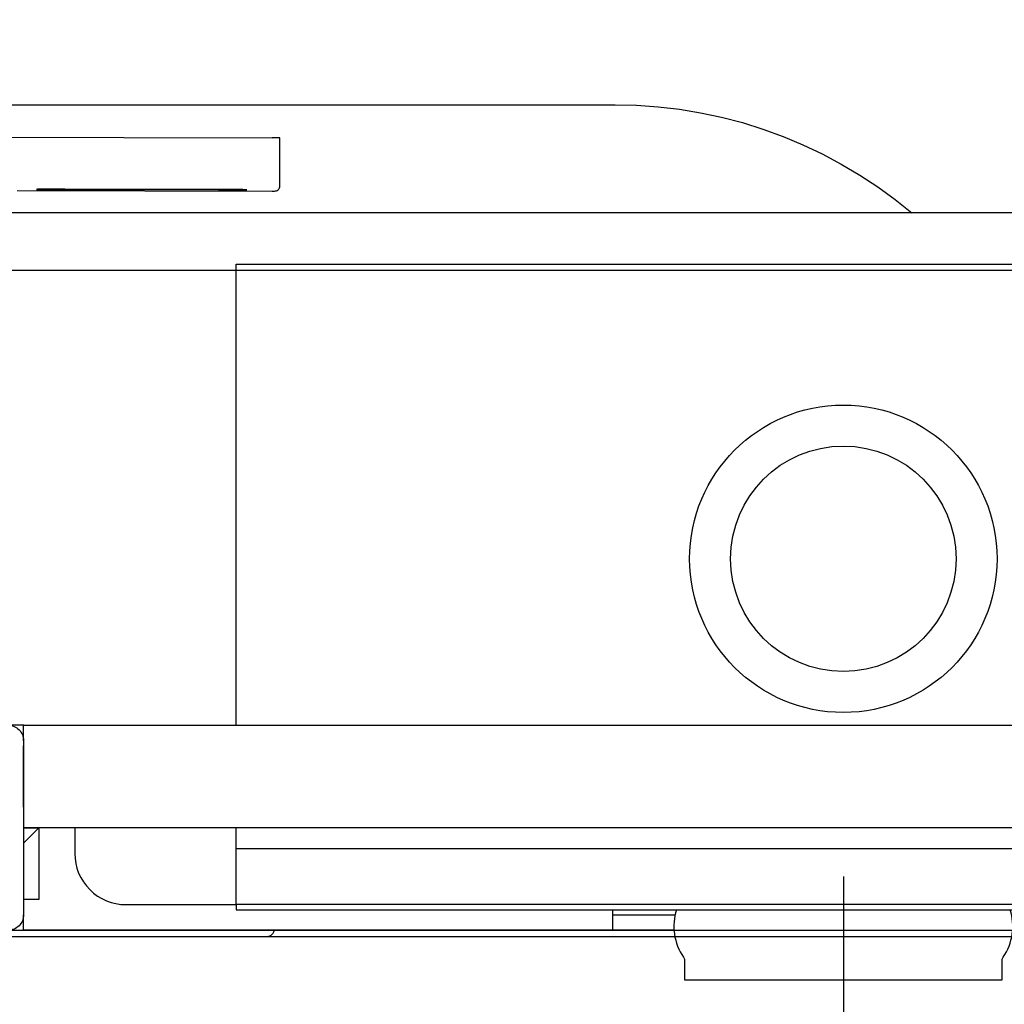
# Model space of a CAD drawing. Header units: millimetres. Extents: x 42924 to 92944, y -369470 to -179866.
# Tile 135 of 256: x 59990 to 60009, y -180673 to -180653. Entities that reach past the tile are written whole.
import ezdxf

# ---------------------------------------------------------------- set-up
doc = ezdxf.new("R2010")
doc.units = ezdxf.units.MM
doc.layers.get('0').update_dxf_attribs({"color": 8})
for name, color, linetype in [('!! 0_ Istn-widok', 8, 'Continuous'), ('!! 2 ZABUDOWA GK-MDF', 8, 'Continuous'), ('!! 2_wypos-sanitarne', 8, 'Continuous')]:
    doc.layers.add(name, color=color, linetype=linetype)
doc.layers.add('!!_@ wypos sanit nd', color=8, linetype='Continuous', plot=False)
doc.layers.add('E_SAP_ZASIĘG', color=150, linetype='Continuous', plot=False)

# ---------------------------------------------------------------- blocks, each defined once
blk = doc.blocks.new('A$C324a30b8')
for points in [[(0, 0.01049), (0, -0.71083)], [(-0.17552, 0), (0.17552, 0)]]:
    blk.add_lwpolyline(points)
blk = doc.blocks.new('A$C4ebe9e89')
for points in [[(-0.18941, 0.17081), (-0.04454, 0.17081), (-0.04035, 0.17071), (-0.03616, 0.17042), (-0.032, 0.16993), (-0.02786, 0.16925), (-0.02376, 0.16837), (-0.0197, 0.16731), (-0.0157, 0.16606), (-0.01176, 0.16462), (-0.00789, 0.163), (-0.0041, 0.1612), (-0.0004, 0.15923), (0.0032, 0.15708), (0.00671, 0.15478), (0.0101, 0.1523), (0.01337, 0.14968)], [(-0.19839, 0.16455), (-0.11148, 0.16437)], [(-0.16124, 0.15406), (-0.11145, 0.15396), (-0.11127, 0.15396), (-0.11111, 0.15396), (-0.11099, 0.15396), (-0.11083, 0.15397), (-0.11065, 0.15401), (-0.11048, 0.15408), (-0.11033, 0.15418), (-0.1102, 0.1543), (-0.11009, 0.15445), (-0.11001, 0.15461), (-0.10996, 0.15479), (-0.10995, 0.15497), (-0.10997, 0.16396), (-0.10998, 0.16435)], [(-0.12195, 0.15427), (-0.15195, 0.15433)], [(-0.15195, 0.15423), (-0.12195, 0.15417)], [(0.16493, 0.14968), (-0.16477, 0.14968)], [(-0.11847, 0.04968), (-0.11847, 0.13968), (0.11153, 0.13968), (0.11153, 0.04968)], [(-0.16, 0.04668), (-0.16, 0.04968), (0.16, 0.04968), (0.16, 0.04668)], [(-0.16, 0.03368), (-0.16, 0.04568)], [(0.16, 0.02668), (0.157, 0.02968), (0.16, 0.02968), (-0.16, 0.02968), (-0.157, 0.02968), (-0.16, 0.02668)], [(-0.157, 0.02968), (-0.157, 0.01568), (-0.16, 0.01568)], [(0.10602, 0.02968), (0.10602, 0.0256), (-0.11847, 0.0256)], [(-0.045, 0.00968), (-0.045, 0.01368)], [(-0.03305, 0.00968), (-0.16, 0.00968), (-0.16, 0.01268)], [(-0.045, 0.01268), (-0.03283, 0.01268)]]:
    blk.add_lwpolyline(points)
for points in [[(-0.15993, 0.04968), (-0.17248, 0.04968, 0.405519), (-0.172, 0.05018), (-0.172, 0.05088, 0.414214), (-0.1725, 0.05138), (-0.1875, 0.05138, 0.414214), (-0.188, 0.05088), (-0.188, 0.05018, 0.405519), (-0.18751, 0.04968), (-0.19, 0.04968, -0.414214), (-0.2, 0.05968), (-0.2, 0.13968, -0.266001), (-0.19506, 0.1483)], [(-0.15, 0.02968), (-0.15, 0.02468, 0.414214), (-0.14, 0.01468), (-0.11847, 0.01468), (-0.11847, 0.02968)], [(-0.04, 0.01368), (-0.03255, 0.01368, 0.236962), (-0.03118, 0.00443, -0.154353), (-0.031, 0.00386), (-0.031, 0), (0.031, 0), (0.031, 0.00386, -0.154353), (0.03118, 0.00443, 0.236962), (0.03256, 0.01368), (0.04, 0.01368)], [(-0.1633, 0.00948, 0.412536), (-0.1623, 0.00848), (-0.1125, 0.00848), (-0.11221, 0.00851), (-0.11193, 0.0086), (-0.11168, 0.00873), (-0.11145, 0.00892), (-0.11126, 0.00914), (-0.11112, 0.0094), (-0.11104, 0.00968)]]:
    blk.add_lwpolyline(points, format="xyb")
blk.add_lwpolyline([(-0.2, 0.01268), (-0.2, 0.04668, -0.414214), (-0.197, 0.04968), (-0.163, 0.04968, -0.414214), (-0.16, 0.04668), (-0.16, 0.01268, -0.414214), (-0.163, 0.00968), (-0.197, 0.00968, -0.414214)], format="xyb", close=True)
blk.add_lwpolyline([(-0.11847, 0.01368), (0.11153, 0.01368), (0.11153, 0.01468), (-0.11847, 0.01468)], close=True)
for radius in [0.03, 0.022]:
    blk.add_circle((0, 0.08218), radius)
for centre, major_axis, start_param, end_param in [((-0.11148, 0.16436), (-0.0015, 0), 3.141878, 4.712682), ((-0.15195, 0.15428), (0.0055, -0.00001), 1.571085, 4.712678), ((-0.12195, 0.15422), (0.0055, -0.00001), 4.712678, 7.854271)]:
    blk.add_ellipse(centre, major_axis=major_axis, ratio=0.008726, start_param=start_param, end_param=end_param)

msp = doc.modelspace()

# ---------------------------------------------------------------- linework, layer by layer
at = {"layer": '!! 0_ Istn-widok'}
msp.add_lwpolyline([(59939.56735, -180658.3878), (60034.56735, -180658.3878)], dxfattribs=at)
at = {"layer": '!! 2 ZABUDOWA GK-MDF'}
msp.add_lwpolyline([(59846.56735, -180671.3878), (60071.56735, -180671.3878)], dxfattribs=at)
at = {"layer": 'E_SAP_ZASIĘG'}
msp.add_circle((60076.8218, -181088.08994), 600, dxfattribs=at)

# ---------------------------------------------------------------- block references
at = {"layer": '!! 2_wypos-sanitarne', "xscale": 100, "yscale": 100, "zscale": 100}
msp.add_blockref('A$C324a30b8', (60006.33769, -180671.26825), dxfattribs=at)
at = {"layer": '!!_@ wypos sanit nd', "xscale": 100, "yscale": 100, "zscale": 100}
msp.add_blockref('A$C4ebe9e89', (60006.33769, -180672.23625), dxfattribs=at)

doc.saveas('drawing.dxf')
